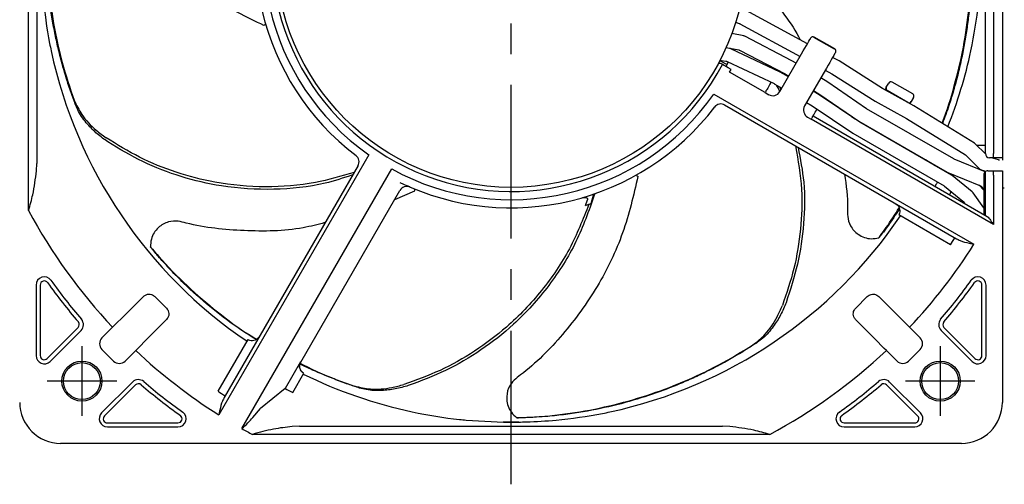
# Model space of a CAD drawing. Header units: millimetres. Extents: x 0 to 594, y 0 to 420.
# Tile 1 of 5: x 63 to 183, y 162 to 219. Entities that reach past the tile are written whole.
import ezdxf

# ---------------------------------------------------------------- set-up
doc = ezdxf.new("R2010")
doc.units = ezdxf.units.MM
doc.linetypes.add('LC', pattern=[14.9999964, 9.3749991, -1.8749991, 1.8749991, -1.8749991])

msp = doc.modelspace()

# ---------------------------------------------------------------- linework, layer by layer
at = {"linetype": 'LC', "ltscale": 2}
msp.add_line((123.1974362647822, 161.8934393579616), (123.1974362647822, 291.8934366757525), dxfattribs=at)
at = {"linetype": 'Continuous'}
for p, q in [((183.1974316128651, 281.8934395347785), (183.1974316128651, 202.2658455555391)), ((64.28548728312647, 195.3047941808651), (64.28548728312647, 258.4820910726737)), ((182.1093786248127, 258.4820910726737), (182.1093786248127, 202.2658455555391)), ((65.28125737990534, 252.7239247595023), (65.28125737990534, 201.0629586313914)), ((181.1136085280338, 202.2579200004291), (181.1136085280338, 252.7239247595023)), ((159.3852419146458, 215.67255998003), (151.9176888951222, 219.7227226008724)), ((151.1560234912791, 218.0881220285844), (150.6100672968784, 218.2268481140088)), ((150.6385285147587, 218.3173829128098), (151.1277485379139, 218.1034562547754)), ((151.1277485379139, 218.1034562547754), (158.4849212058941, 214.113161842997)), ((151.6269597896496, 216.627548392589), (150.1624140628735, 216.9208693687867)), ((157.475307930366, 213.6080692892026), (151.7609063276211, 216.5803713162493)), ((160.2050292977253, 216.4924758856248), (160.1809266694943, 216.450733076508)), ((162.6924056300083, 215.0007336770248), (160.1809266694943, 216.450733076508)), ((162.7165008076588, 215.042475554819), (160.2050292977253, 216.4924758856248)), ((162.7165604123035, 215.0425817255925), (160.2050889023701, 216.4925811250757)), ((149.472348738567, 215.2233318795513), (151.0263088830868, 214.9121015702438)), ((159.7712117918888, 216.3410838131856), (159.7935039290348, 216.3796964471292)), ((149.8837176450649, 215.1047707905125), (149.4440141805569, 215.1597495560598)), ((156.0492966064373, 212.2238072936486), (150.0357616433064, 215.0606223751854)), ((151.1539224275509, 214.8671540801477), (156.6010717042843, 212.0338640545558)), ((156.0118425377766, 209.8296675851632), (158.6718860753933, 214.4369882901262)), ((162.6924056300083, 215.0007336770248), (162.7165008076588, 215.042475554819)), ((162.8245938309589, 214.6296966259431), (162.8023016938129, 214.5910839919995)), ((148.6902538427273, 213.601384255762), (148.7376171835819, 213.6110597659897)), ((148.7148705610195, 213.6064124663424), (149.5793837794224, 213.1272050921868)), ((148.8802510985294, 213.5147386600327), (148.9895734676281, 213.6041139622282)), ((148.8877240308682, 213.6168488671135), (149.4340453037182, 213.548537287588)), ((149.0155238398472, 213.146129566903), (148.9871371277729, 213.1625199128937)), ((149.7158933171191, 212.7417735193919), (149.0155238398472, 213.146129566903)), ((149.4487900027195, 212.8959847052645), (149.5395902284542, 213.0676200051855)), ((149.5395902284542, 213.0676200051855), (149.5793837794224, 213.1272050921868)), ((149.5727080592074, 213.1309043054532), (149.7268531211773, 213.4372526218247)), ((149.5820436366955, 213.5055651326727), (155.3055647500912, 210.8055595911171)), ((158.0107886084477, 213.2919374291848), (157.475307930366, 213.6080692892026)), ((163.2462892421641, 213.5784513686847), (162.4629500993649, 214.0033086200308)), ((168.5624945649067, 210.2239188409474), (163.2462892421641, 213.5784513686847)), ((150.069669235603, 212.5375195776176), (149.7158933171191, 212.7417735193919)), ((149.882682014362, 212.2136428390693), (150.069669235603, 212.5375195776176)), ((154.2128029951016, 209.7136434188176), (149.882682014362, 212.2136428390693)), ((157.0574868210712, 211.64077794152), (156.0492966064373, 212.2238072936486)), ((156.6010717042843, 212.0338640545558), (157.1107361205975, 211.7329984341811)), ((161.7029685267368, 212.6869884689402), (159.0429324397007, 208.0796677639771)), ((161.5626293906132, 212.4439104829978), (162.3639318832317, 212.008116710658)), ((162.3639318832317, 212.008116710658), (167.641915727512, 208.6764071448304)), ((155.3055647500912, 210.8055595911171), (155.3424227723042, 210.7862160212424)), ((155.3424227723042, 210.7862160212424), (156.2574881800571, 210.2551330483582)), ((161.8921387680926, 210.9927386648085), (161.0227528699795, 211.50881418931)), ((166.6007492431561, 207.7490371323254), (161.8921387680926, 210.9927386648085)), ((169.0196025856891, 210.3597652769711), (169.3197864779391, 210.8796965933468)), ((172.242842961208, 209.5425818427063), (169.7313714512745, 210.992582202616)), ((147.9697528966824, 209.5327154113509), (179.7184351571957, 191.202605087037)), ((154.2128029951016, 209.7136434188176), (154.6762067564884, 209.4460986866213)), ((156.0175943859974, 210.3943620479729), (156.139746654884, 210.0512050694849)), ((160.8237478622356, 209.4536125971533), (160.0846130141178, 209.8839059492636)), ((160.1227003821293, 209.949875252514), (160.9212014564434, 209.475837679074)), ((165.7666120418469, 206.1221710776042), (160.8237478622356, 209.4536125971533)), ((160.9212014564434, 209.475837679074), (165.6733531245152, 206.2041498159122)), ((171.6415215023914, 208.5034102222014), (168.5624945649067, 210.2239188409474)), ((168.9978617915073, 210.3221025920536), (169.0196025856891, 210.3597652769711)), ((169.1311899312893, 209.9530342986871), (169.1104326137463, 209.9170908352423)), ((171.6426614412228, 208.5030339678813), (169.1311899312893, 209.9530342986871)), ((149.2626372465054, 208.2089185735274), (177.5820333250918, 191.8587106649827)), ((159.2846069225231, 208.4982618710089), (159.9738079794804, 208.0969642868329)), ((159.9738079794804, 208.0969642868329), (164.9184975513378, 204.7643083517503)), ((167.641915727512, 208.6764071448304), (171.4740548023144, 206.534748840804)), ((171.6425496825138, 208.5028365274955), (171.6426614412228, 208.5030339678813)), ((172.3662543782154, 208.098625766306), (171.6509092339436, 208.4981668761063)), ((172.0506924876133, 208.6097654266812), (172.0289442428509, 208.5721027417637)), ((172.3508763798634, 209.129696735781), (172.0506924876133, 208.6097654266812)), ((179.7776598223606, 203.5547997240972), (172.3662543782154, 208.098625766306)), ((148.0699334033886, 207.9746313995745), (148.0390656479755, 207.9423871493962)), ((160.081166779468, 206.8779358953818), (181.3455674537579, 194.6009192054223)), ((164.7491607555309, 206.8067695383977), (165.2035865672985, 206.5257541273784)), ((177.2649962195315, 201.6085683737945), (166.6007492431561, 207.7490371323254)), ((159.3785736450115, 206.7311871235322), (159.8419699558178, 206.4636423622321)), ((182.1093786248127, 193.6075481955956), (159.8419699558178, 206.4636423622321)), ((165.6733531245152, 206.2041498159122), (176.4656904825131, 199.9917588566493)), ((176.9731495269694, 199.6520701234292), (165.7666120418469, 206.1221710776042)), ((166.6441339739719, 205.6453357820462), (166.6312295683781, 205.6229821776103)), ((171.4740548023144, 206.534748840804), (178.6750707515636, 202.1194341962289)), ((164.9184975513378, 204.7643083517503), (176.0666820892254, 198.3279026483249)), ((169.1427010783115, 204.1729818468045), (169.1574830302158, 204.1985801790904)), ((181.1139405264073, 202.2396303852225), (179.8780138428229, 203.4759920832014)), ((180.0790460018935, 203.2744958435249), (180.7023949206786, 203.2744958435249)), ((180.7023949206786, 203.2744958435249), (181.1136085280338, 203.2744958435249)), ((105.8367047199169, 202.1211236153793), (87.50659262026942, 170.3724413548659)), ((104.278624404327, 202.0209449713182), (104.2463782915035, 202.0518127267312)), ((178.7390712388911, 202.0689565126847), (180.3767759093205, 200.4306744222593)), ((182.1093786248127, 201.7659209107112), (182.1093786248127, 202.2658455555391)), ((183.1974316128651, 202.2658455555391), (183.1974316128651, 201.7659209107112)), ((65.2455243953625, 200.1686002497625), (65.28125737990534, 201.0629586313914)), ((104.5129153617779, 200.8282411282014), (88.16270564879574, 172.50884691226)), ((173.7901348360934, 201.5318869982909), (174.9681386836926, 200.8096649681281)), ((177.2649962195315, 201.6085683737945), (177.3121732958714, 201.5855907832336)), ((181.0950416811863, 200.0562957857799), (177.3121732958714, 201.5855907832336)), ((182.7300566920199, 201.4848812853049), (181.873940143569, 201.7657050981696)), ((183.1974316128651, 201.7659209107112), (182.1093786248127, 201.7659209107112)), ((183.1974316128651, 201.7221319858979), (183.1974316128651, 201.7659209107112)), ((183.1974316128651, 201.7221319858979), (183.1974316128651, 201.4646808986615)), ((90.32085572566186, 168.6904392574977), (108.6209121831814, 200.3870754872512)), ((176.4656904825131, 199.9917588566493), (176.5319782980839, 199.9594736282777)), ((176.5319782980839, 199.9594736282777), (180.5369857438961, 198.340373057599)), ((179.5146617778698, 197.5831556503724), (177.0416650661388, 199.604749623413)), ((180.6146729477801, 200.2844064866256), (181.1622608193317, 200.104787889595)), ((180.9205118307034, 199.677588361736), (180.9205118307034, 194.8463264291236)), ((181.1136085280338, 194.7348396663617), (181.1136085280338, 200.0715075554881)), ((181.421831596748, 200.1768610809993), (183.1974316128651, 200.1768610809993)), ((182.1093786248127, 199.6331475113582), (182.1093786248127, 200.1768610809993)), ((182.1093786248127, 199.6331475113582), (182.1093786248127, 193.6075481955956)), ((183.1974316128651, 200.1768610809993), (183.1974316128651, 200.133072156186)), ((183.1974316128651, 200.133072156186), (183.1974316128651, 199.6331475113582)), ((183.1974316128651, 199.6331475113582), (183.1974316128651, 171.8934438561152)), ((180.9205118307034, 197.8169958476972), (180.3031194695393, 198.4349190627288)), ((97.52085839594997, 176.8150440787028), (109.6108261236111, 197.7554745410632)), ((111.4248040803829, 197.6941544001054), (108.9601669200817, 196.6284978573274)), ((133.2779083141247, 197.3139456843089), (132.9274926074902, 196.1462720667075)), ((176.1242005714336, 198.2881705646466), (178.3712584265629, 196.4512764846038)), ((176.925209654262, 197.6333726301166), (176.7434452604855, 197.2579144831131)), ((180.9205118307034, 195.6623382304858), (179.6146485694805, 197.4768265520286)), ((180.5369857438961, 198.340373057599), (180.6043166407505, 198.293218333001)), ((180.6043166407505, 198.293218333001), (180.9205118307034, 197.9421004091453)), ((132.2706345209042, 195.946073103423), (132.5287077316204, 196.6189313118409)), ((132.2706345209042, 195.946073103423), (132.7106658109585, 196.0784959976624)), ((178.4146506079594, 196.4051331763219), (178.5526130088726, 196.2134334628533)), ((176.8415275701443, 191.1315377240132), (170.5344397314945, 194.7729344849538)), ((65.19743834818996, 186.2187738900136), (65.19743834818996, 177.6009089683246)), ((65.69743191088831, 186.2187738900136), (65.69743191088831, 177.6009089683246)), ((180.6974339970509, 177.6009089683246), (180.6974339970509, 186.2187738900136)), ((181.1974350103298, 177.6009089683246), (181.1974350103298, 186.2187738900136)), ((78.30466364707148, 184.8291027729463), (76.83581148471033, 183.3602394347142)), ((79.7014090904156, 184.8116274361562), (81.11561869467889, 183.3974141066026)), ((165.2792472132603, 183.3974141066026), (166.6934642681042, 184.8116274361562)), ((168.0902022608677, 184.8291027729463), (169.5590618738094, 183.3602394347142)), ((81.13309775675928, 182.000676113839), (79.66423069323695, 180.531812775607)), ((165.2617756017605, 182.000676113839), (166.7306352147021, 180.531812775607)), ((66.5509853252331, 177.2473528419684), (70.33266161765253, 181.0290272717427)), ((66.90454517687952, 176.8938004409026), (70.68622146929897, 180.6754748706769)), ((74.53674112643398, 181.0611765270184), (73.24063812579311, 179.7650698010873)), ((171.8581247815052, 181.0611765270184), (173.1542352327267, 179.7650698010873)), ((175.7086518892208, 180.6754748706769), (179.4903281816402, 176.8938004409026)), ((176.0622042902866, 181.0290272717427), (179.8438805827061, 177.2473528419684)), ((87.43552898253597, 173.2493489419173), (91.07692574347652, 179.5564349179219)), ((73.24034010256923, 178.3505621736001), (74.65454970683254, 176.9363507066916)), ((77.36517523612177, 178.2327498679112), (76.06905733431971, 176.9366450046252)), ((169.029698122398, 178.2327498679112), (170.3258085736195, 176.9366450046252)), ((171.7403162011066, 176.9363507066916), (173.15452580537, 178.3505621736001)), ((97.47473930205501, 176.8562122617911), (95.59486841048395, 173.6001744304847)), ((76.97947357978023, 174.3822246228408), (73.19779728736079, 170.6005520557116)), ((96.5422693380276, 173.1200627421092), (97.89072011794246, 175.455659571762)), ((173.197076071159, 170.6005520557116), (169.4153997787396, 174.3822246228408)), ((77.33301853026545, 174.028672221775), (73.55134223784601, 170.2469959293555)), ((95.59486841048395, 173.6001744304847), (92.60582958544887, 171.1377798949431)), ((172.8435236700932, 170.2469959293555), (169.0618473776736, 174.028672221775)), ((91.66301821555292, 170.0583882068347), (92.60582958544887, 171.1377798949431)), ((117.7001002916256, 169.7282455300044), (122.2887638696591, 169.4926097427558)), ((73.90490208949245, 169.3934425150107), (82.52276514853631, 169.3934425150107)), ((73.90490208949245, 168.8934452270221), (82.52276514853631, 168.8934452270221)), ((97.3669443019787, 168.9772679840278), (96.47259150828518, 168.9415349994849)), ((97.3669443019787, 168.9772679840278), (149.0279141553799, 168.9772679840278)), ((124.1535547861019, 169.4818585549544), (122.2413036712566, 169.4818585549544)), ((122.2887638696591, 169.4926097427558), (124.1060945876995, 169.4926097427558)), ((149.922274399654, 168.9415349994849), (149.0279141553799, 168.9772679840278)), ((163.8721007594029, 169.3934425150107), (172.4899712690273, 169.3934425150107)), ((163.8721007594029, 168.8934452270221), (172.4899712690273, 168.8934452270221)), ((154.7860804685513, 167.9815016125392), (91.6087928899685, 167.9815016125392)), ((178.1974363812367, 166.8934448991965), (68.19742952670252, 166.8934448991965))]:
    msp.add_line(p, q, dxfattribs=at)
at = {"linetype": 'LC'}
for p, q in [((70.79743705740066, 178.7434413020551), (70.79743705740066, 170.2434413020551)), ((175.5974338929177, 178.7434418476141), (175.5974338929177, 170.2434418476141)), ((75.04743705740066, 174.4934413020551), (66.54743705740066, 174.4934413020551)), ((179.8474338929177, 174.4934418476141), (171.3474338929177, 174.4934418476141))]:
    msp.add_line(p, q, dxfattribs=at)
at = {"linetype": 'Continuous', "flags": 128}
for points in [[(158.6718860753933, 214.4369882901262), (158.8817763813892, 214.8005291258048), (159.0839478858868, 215.1507101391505), (159.2709872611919, 215.4746651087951), (159.4360101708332, 215.7604908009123), (159.5729518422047, 215.9976828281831), (159.6767831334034, 216.1775268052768), (159.7436893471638, 216.2934131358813), (159.7712117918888, 216.3410838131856)], [(162.8023016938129, 214.5910839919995), (162.7747792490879, 214.5434133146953), (162.7078730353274, 214.4275269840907), (162.6040417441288, 214.247683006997), (162.4671000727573, 214.0104909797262), (162.3020771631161, 213.724665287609), (162.1150377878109, 213.4007103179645), (161.9128588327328, 213.0505283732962), (161.7029685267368, 212.6869884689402)], [(154.9421924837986, 210.9769769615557), (154.9165624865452, 210.9325789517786), (154.8111740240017, 210.7500434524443), (154.7119620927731, 210.5782032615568), (154.618986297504, 210.4171720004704), (154.5323136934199, 210.2670483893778), (154.4519964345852, 210.1279311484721)], [(154.4519964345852, 210.1279311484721), (154.437415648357, 210.1026755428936), (154.4171351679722, 210.0675497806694), (154.3916690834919, 210.0234441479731), (154.3616655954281, 209.9714782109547), (154.3278921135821, 209.9129706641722), (154.2911905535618, 209.8494060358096), (154.252499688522, 209.782397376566), (154.2128029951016, 209.7136434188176)], [(168.8484925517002, 210.0633923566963), (168.8807014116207, 210.1191841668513), (168.9420569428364, 210.2254536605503), (168.9815971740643, 210.2939319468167), (168.9978617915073, 210.3221025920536)], [(172.0289442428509, 208.5721027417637), (172.0126870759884, 208.5439320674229), (171.9731468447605, 208.4754537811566), (171.9117913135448, 208.3691824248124), (171.9044897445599, 208.3565350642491)], [(159.8419699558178, 206.4636423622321), (159.8816666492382, 206.5323963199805), (159.9203575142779, 206.5994068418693), (159.9570516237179, 206.6629714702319), (159.9908325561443, 206.7214790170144), (160.0208360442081, 206.7734449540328), (160.0463021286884, 206.8175486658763), (160.0665826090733, 206.8526762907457), (160.0811633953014, 206.8779300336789)], [(160.0811633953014, 206.8779300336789), (160.1614806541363, 207.0170472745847), (160.2481532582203, 207.1671710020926), (160.3411290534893, 207.3282041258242), (160.4403409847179, 207.5000424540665), (160.5457294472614, 207.682579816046), (160.5576727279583, 207.7032738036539)], [(74.53674112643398, 181.0611765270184), (74.79360734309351, 181.318042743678), (75.94731484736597, 182.4717539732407), (76.83581148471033, 183.3602394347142)], [(171.8581247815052, 181.0611765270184), (171.6012585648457, 181.318042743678), (170.4475510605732, 182.4717539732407), (169.5590618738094, 183.3602394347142)], [(77.36517523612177, 178.2327498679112), (77.62204145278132, 178.4896160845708), (78.77574895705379, 179.6433273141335), (79.66423069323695, 180.531812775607)], [(169.029698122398, 178.2327498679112), (168.7728319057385, 178.4896160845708), (167.619124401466, 179.6433273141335), (166.7306352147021, 180.531812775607)]]:
    msp.add_lwpolyline(points, dxfattribs=at)
at = {"linetype": 'Continuous'}
for centre, radius in [((123.1974362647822, 226.8934380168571), 28.74999548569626), ((70.79743760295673, 174.493439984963), 2.450003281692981), ((70.7974370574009, 174.4934413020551), 2.250004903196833), ((175.5974338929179, 174.4934418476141), 2.449999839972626), ((175.5974310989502, 174.4934440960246), 2.249999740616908)]:
    msp.add_circle(centre, radius, dxfattribs=at)
for centre, radius, start, end in [((123.1974298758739, 226.8934426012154), 29.25000156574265, 90.97946593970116, 331.9661200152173), ((123.1974139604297, 226.893438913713), 31.24998485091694, 154.2228637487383, 232.7422566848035), ((123.1974107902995, 226.8934306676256), 30.24998036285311, 151.1924466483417, 234.976804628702), ((160.0556884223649, 216.2302063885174), 0.3018078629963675, 60.34205094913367, 150.3094548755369), ((123.1974229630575, 226.8934325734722), 57.4451259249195, 192.136653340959, 235.8583401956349), ((162.5642547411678, 214.7820649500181), 0.3016497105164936, 329.6608966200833, 59.68779953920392), ((123.1973000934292, 226.8935049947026), 57.44528809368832, 338.1855200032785, 347.8633075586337), ((148.4871394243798, 212.2964968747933), 0.9999968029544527, 60.00004618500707, 87.6302846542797), ((169.5819155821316, 210.7304086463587), 0.3016596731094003, 60.31391358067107, 150.337592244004), ((123.197436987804, 226.8934377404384), 30.2499969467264, 241.1924830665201, 324.9767890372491), ((155.1458227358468, 210.3296568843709), 0.999989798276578, 239.9996991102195, 330.000370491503), ((169.2787633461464, 210.2121938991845), 0.2982308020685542, 150.341938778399, 240.34148841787), ((172.0904185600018, 209.2820339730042), 0.3017364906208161, 329.6773791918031, 59.67131647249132), ((148.811566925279, 207.3748128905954), 0.9585920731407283, 57.96523331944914, 143.6944287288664), ((159.9089672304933, 207.5796703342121), 1.00000684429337, 150.0003964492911, 239.9995570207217), ((171.7933346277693, 208.760325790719), 0.2981635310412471, 239.6462470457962, 329.6713680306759), ((123.1974308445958, 226.8934539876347), 31.25001170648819, 244.2228936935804, 322.7422180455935), ((103.6788076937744, 201.2793106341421), 0.9585905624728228, 327.9649716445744, 53.69463392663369), ((181.6134627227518, 202.2578456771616), 0.4998542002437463, 179.9914806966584, 269.7742860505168), ((181.9996811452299, 193.0145549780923), 8.75205342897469, 89.28184085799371, 92.54212437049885), ((181.4206748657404, 199.676698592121), 0.5001638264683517, 89.86749168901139, 179.8980732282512), ((110.4780935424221, 197.2576403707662), 0.9999947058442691, 66.77137341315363, 150.1826288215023), ((123.1976228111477, 226.8935971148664), 66.84678139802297, 208.2002968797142, 223.2854815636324), ((123.1974516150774, 226.893419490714), 57.44511282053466, 282.1366416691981, 325.8576142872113), ((123.1976649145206, 226.8932642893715), 66.84624614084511, 316.7144782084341, 327.7291889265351), ((123.1494732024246, 226.92513851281), 64.52920702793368, 326.3107467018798, 327.2090604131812), ((66.19743324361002, 186.2187771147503), 0.9999948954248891, 35.51118729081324, 180.0001847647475), ((66.1974347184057, 186.2187692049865), 0.5000028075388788, 35.51163552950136, 179.9994631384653), ((123.1977137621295, 226.8936948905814), 69.52485985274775, 215.5113365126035, 220.5361709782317), ((123.1947512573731, 226.8914114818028), 69.02112654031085, 215.511220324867, 220.5363265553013), ((123.1977548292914, 226.8931747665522), 69.02407166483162, 319.4638381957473, 324.4887260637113), ((123.1971595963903, 226.8936948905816), 69.52485985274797, 319.4638290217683, 324.4886634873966), ((180.1974347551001, 186.2187708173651), 1.000000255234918, 0.0001760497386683, 144.488588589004), ((180.1974365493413, 186.2187755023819), 0.4999974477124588, 359.9998152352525, 144.4888127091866), ((69.97907883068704, 181.3825844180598), 0.5000234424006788, 315.0020775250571, 40.53323997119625), ((69.97907685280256, 181.3825800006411), 1.000025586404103, 315.001599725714, 40.53497415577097), ((176.4157685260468, 181.3825789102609), 1.000005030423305, 139.4639364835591, 224.999489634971), ((176.4157765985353, 181.3825798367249), 0.5000127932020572, 139.465025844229, 224.9984002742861), ((73.94775409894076, 179.0576669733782), 1.000215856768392, 134.9883808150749, 224.9874758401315), ((172.4471312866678, 179.0576707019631), 1.000204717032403, 315.011584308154, 45.01195545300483), ((123.1974650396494, 226.8934330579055), 66.84654723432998, 226.7144833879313, 237.7291357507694), ((123.1975038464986, 226.8933492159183), 66.84642070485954, 298.200242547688, 313.2855062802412), ((66.1974379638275, 177.600906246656), 0.9999996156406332, 179.999844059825, 315.0000570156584), ((66.19743455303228, 177.6009125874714), 0.5000026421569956, 180.0004147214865, 314.9992729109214), ((75.36165637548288, 177.6437330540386), 1.000194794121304, 225.0111667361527, 315.0126748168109), ((171.0332095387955, 177.6437635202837), 1.000216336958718, 224.9885592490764, 314.9875991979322), ((180.1974336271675, 177.60091051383), 1.000001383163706, 225.0001874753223, 359.9999114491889), ((180.1974331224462, 177.6009083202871), 0.5000008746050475, 225.0002381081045, 7.42595019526e-05), ((77.68657932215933, 173.6751178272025), 0.9999992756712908, 49.46378288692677, 134.9999573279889), ((123.1956580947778, 226.891107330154), 69.02155304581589, 229.463705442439, 234.4887719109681), ((123.1976170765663, 226.8939539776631), 57.44567956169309, 243.7969094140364, 257.8632654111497), ((123.1976998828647, 226.8931254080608), 69.02407166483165, 305.5112739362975, 310.536161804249), ((168.708293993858, 173.675116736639), 1.000000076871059, 45.00008513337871, 130.5361746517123), ((77.68657448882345, 173.6751043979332), 0.5000120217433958, 49.46433855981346, 134.9990385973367), ((123.1971048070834, 226.8930200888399), 69.52394759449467, 229.4638245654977, 234.4887231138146), ((123.2010512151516, 226.8989243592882), 64.47828722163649, 236.31056934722, 237.2095906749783), ((123.1830516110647, 226.8649315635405), 59.98534991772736, 242.6183546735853, 243.6328551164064), ((123.1977685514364, 226.8930200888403), 69.52394759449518, 305.5112768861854, 310.5361754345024), ((168.7082953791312, 173.6751144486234), 0.5000021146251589, 45.00046790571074, 130.5361059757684), ((68.19743908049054, 171.8934496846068), 5.00000478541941, 180.0000667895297, 269.9998905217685), ((178.1974395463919, 171.8934369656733), 4.999992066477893, 269.9999637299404, 7.89587744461e-05), ((73.90488977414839, 169.89343932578), 0.9999940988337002, 134.9991798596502, 270.0007056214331), ((73.90491015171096, 169.8934485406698), 0.5000060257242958, 135.001663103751, 269.9990761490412), ((82.52276363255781, 169.8934449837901), 0.9999997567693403, 270.0000868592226, 54.48867777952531), ((82.52276134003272, 169.8934457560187), 0.5000032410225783, 270.0004364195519, 54.48747444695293), ((163.8721022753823, 169.8934449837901), 0.9999997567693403, 125.5113222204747, 269.9999131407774), ((163.8721022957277, 169.8934426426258), 0.5000001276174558, 125.5114114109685, 269.9998239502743), ((172.4899732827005, 169.8934435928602), 0.9999983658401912, 269.999884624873, 45.0002298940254), ((172.4899660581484, 169.8934442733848), 0.5000017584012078, 270.0005971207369, 44.99951739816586), ((123.1723369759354, 226.8478195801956), 66.79446613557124, 240.5391071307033, 241.8002257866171)]:
    msp.add_arc(centre, radius, start, end, dxfattribs=at)
for points, knots in [([(93.028396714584, 217.8921941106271), (90.88395768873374, 218.9345089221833), (86.56305885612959, 221.034702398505), (80.89509409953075, 225.5837074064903), (76.14869029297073, 231.0164691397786), (73.3796920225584, 235.3698714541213), (72.1675142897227, 238.2352638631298), (71.34614879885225, 239.1622711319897), (70.2350706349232, 239.5962430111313), (69.19682065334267, 239.6359228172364), (68.3298192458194, 239.3962245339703), (67.84141731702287, 239.0409825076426), (67.58031283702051, 238.85106662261)], [0, 0, 0, 0, 0.2040593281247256, 0.4111656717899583, 0.6179694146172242, 0.8213870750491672, 0.850196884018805, 0.8841399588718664, 0.924535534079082, 0.9485368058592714, 0.9724872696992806, 1, 1, 1, 1]), ([(70.0374845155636, 208.1493772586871), (69.87111385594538, 208.5982062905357), (69.48649508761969, 209.6358175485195), (68.94210627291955, 211.2849348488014), (68.40688022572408, 213.0968957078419), (67.9321179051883, 214.9331090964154), (67.517358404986, 216.7951690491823), (67.16431113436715, 218.6858791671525), (66.77568794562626, 221.262456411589), (66.45300875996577, 224.5865327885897), (66.36199901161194, 228.7137468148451), (66.56138977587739, 232.2586733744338), (66.87012529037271, 234.8714478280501), (67.09588223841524, 236.352124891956), (67.26103869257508, 237.2936498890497), (67.37849815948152, 237.9088964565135), (67.46791486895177, 238.3489313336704), (67.52545160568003, 238.6201286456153), (67.56377806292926, 238.7868483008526), (67.57525552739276, 238.8314248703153), (67.58031283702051, 238.85106662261)], [0, 0, 0, 0, 0.0459896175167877, 0.1063196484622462, 0.1668170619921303, 0.227495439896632, 0.2885119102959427, 0.3500782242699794, 0.4122595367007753, 0.5388354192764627, 0.6706604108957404, 0.8085402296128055, 0.8795744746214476, 0.9233844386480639, 0.9524341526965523, 0.9714149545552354, 0.9835645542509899, 0.9955774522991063, 0.9980512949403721, 1, 1, 1, 1]), ([(67.58031283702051, 238.85106662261), (67.58003688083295, 238.8434619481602), (67.5792039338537, 238.8205079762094), (67.55761503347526, 238.7103017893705), (67.46918261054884, 238.2130079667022), (67.07532504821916, 236.1024359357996), (66.61004339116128, 232.4366688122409), (66.41630276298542, 227.5610341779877), (66.64732641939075, 222.7867129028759), (67.28750052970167, 218.0659016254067), (68.30391297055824, 213.3749926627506), (69.33131721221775, 210.3052665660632), (69.84424625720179, 208.7727133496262)], [0, 0, 0, 0, 0.0007469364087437, 0.0022545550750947, 0.0110050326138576, 0.0504339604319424, 0.2131084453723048, 0.3736086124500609, 0.5292843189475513, 0.682127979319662, 0.8413031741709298, 1, 1, 1, 1]), ([(66.03223120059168, 221.39610437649), (66.25561078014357, 219.4918516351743), (66.51446597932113, 217.2851784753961), (66.97201542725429, 215.1132632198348), (67.03472172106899, 214.8156063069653)], [0, 0, 0, 0, 0.8629518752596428, 1, 1, 1, 1]), ([(154.2842913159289, 221.9134326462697), (155.8724014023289, 220.1047369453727), (157.4628020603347, 218.293432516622), (158.505785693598, 216.1518166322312), (158.5072878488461, 216.1487321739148)], [0, 0, 0, 0, 0.998559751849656, 0.9999999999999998, 0.9999999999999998, 0.9999999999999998, 0.9999999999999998]), ([(179.3601516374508, 214.8156063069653), (179.720280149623, 216.7418585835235), (180.1285864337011, 218.9258037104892), (180.3379330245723, 221.1353864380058), (180.3626347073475, 221.39610437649)], [0, 0, 0, 0, 0.8820058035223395, 1, 1, 1, 1]), ([(175.821625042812, 205.9804461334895), (175.8396242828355, 206.0228428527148), (176.4655245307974, 207.4971338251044), (177.3720112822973, 210.5999294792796), (178.5274924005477, 215.2528058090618), (178.9288858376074, 218.4662636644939), (179.1292804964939, 220.070574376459)], [0, 0, 0, 0, 0.0095225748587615, 0.3311352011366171, 0.6660709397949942, 1, 1, 1, 1]), ([(179.2256388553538, 220.7160228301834), (179.1807959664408, 220.2394556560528), (179.0771273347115, 219.137718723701), (178.8520629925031, 217.4157195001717), (178.5481564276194, 215.5509524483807), (178.1789875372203, 213.6906709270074), (177.745608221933, 211.8327380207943), (177.2400909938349, 209.9772906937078), (176.6459976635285, 208.0033543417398), (176.1382061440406, 206.6772508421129), (175.8619252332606, 205.9557400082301)], [0, 0, 0, 0, 0.0945383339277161, 0.218555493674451, 0.3429164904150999, 0.4676496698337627, 0.5930779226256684, 0.7196362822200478, 0.8474587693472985, 0.9999999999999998, 0.9999999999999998, 0.9999999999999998, 0.9999999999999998]), ([(93.19816564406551, 218.0079565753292), (93.19470138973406, 218.0135392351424), (93.18162594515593, 218.0346103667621), (93.1499852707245, 217.9948446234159), (93.11760387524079, 217.9756011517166), (93.08810802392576, 217.9452842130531), (93.06072178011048, 217.9254110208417), (93.03975549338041, 217.9148176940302), (93.03412712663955, 217.9113206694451), (93.02971111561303, 217.9091504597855), (93.03089505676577, 217.9082184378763), (93.03116833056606, 217.9080033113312)], [0, 0, 0, 0, 0.0817561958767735, 0.3085797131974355, 0.4592580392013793, 0.6720326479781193, 0.8805904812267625, 0.9561901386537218, 0.9811751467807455, 0.9956549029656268, 1, 1, 1, 1]), ([(151.7609063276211, 216.5803713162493), (151.7403971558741, 216.5881288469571), (151.6997862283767, 216.6142391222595), (151.6516401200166, 216.619594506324), (151.6269597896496, 216.627548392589)], [0, 0, 0, 0, 0.4571378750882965, 1, 1, 1, 1]), ([(150.0361340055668, 215.0604467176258), (150.0124022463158, 215.0722898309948), (149.9634676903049, 215.0957490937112), (149.9128924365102, 215.0995024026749), (149.8837176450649, 215.1047707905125)], [0, 0, 0, 0, 0.5032689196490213, 1, 1, 1, 1]), ([(151.0263088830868, 214.9121015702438), (151.035144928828, 214.9103272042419), (151.074708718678, 214.9033040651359), (151.1152417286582, 214.8810251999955), (151.1539224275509, 214.8671540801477)], [0, 0, 0, 0, 0.1556986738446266, 1, 1, 1, 1]), ([(148.7376171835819, 213.6110597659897), (148.7888216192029, 213.6178837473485), (148.8335578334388, 213.6245379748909), (148.8877240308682, 213.6168488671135), (148.8877240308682, 213.6168488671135)], [0, 0, 0, 0, 0.9990312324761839, 1, 1, 1, 1]), ([(149.4340453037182, 213.548537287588), (149.4557578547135, 213.5452580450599), (149.5041974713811, 213.5423366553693), (149.5497747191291, 213.5169885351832), (149.5820436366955, 213.5055651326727)], [0, 0, 0, 0, 0.3447468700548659, 1, 1, 1, 1]), ([(155.5505249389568, 210.6654383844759), (155.7123887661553, 210.4080446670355), (155.8859679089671, 210.1320214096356), (155.9825197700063, 209.8238217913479), (155.9890363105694, 209.8030205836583)], [0, 0, 0, 0, 0.9325073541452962, 1, 1, 1, 1]), ([(69.84424625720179, 208.7727133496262), (70.1320355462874, 208.1777538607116), (70.79854012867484, 206.7998595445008), (72.23424032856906, 205.3096079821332), (73.33826963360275, 204.497471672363), (73.7451616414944, 204.1981573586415)], [0, 0, 0, 0, 0.3242528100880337, 0.7509521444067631, 1, 1, 1, 1]), ([(73.97106324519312, 203.6877683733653), (73.527440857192, 204.0050413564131), (72.63047088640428, 204.6465426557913), (71.4081421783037, 205.8849289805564), (70.51124750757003, 207.0643810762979), (70.14706143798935, 207.8984278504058), (70.0374845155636, 208.1493772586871)], [0, 0, 0, 0, 0.270916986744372, 0.5477730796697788, 0.8639331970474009, 1, 1, 1, 1]), ([(104.0203574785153, 199.9751179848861), (102.4590705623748, 199.5089554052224), (98.94136131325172, 198.4586523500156), (93.17858327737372, 198.053543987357), (87.44459348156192, 198.5441711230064), (82.29839171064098, 199.8877153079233), (77.80803934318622, 201.6855942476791), (75.09073139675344, 203.3660306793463), (73.7451616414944, 204.1981573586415)], [0, 0, 0, 0, 0.1541701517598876, 0.3473581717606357, 0.5434174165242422, 0.6975148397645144, 0.8502139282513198, 1, 1, 1, 1]), ([(103.8433912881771, 199.6686029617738), (102.7296688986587, 199.2968113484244), (99.62122885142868, 198.2591273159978), (94.1840069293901, 197.7475610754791), (88.25210292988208, 198.0798239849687), (82.89592444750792, 199.354690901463), (78.2125439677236, 201.1360214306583), (75.37592261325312, 202.8425810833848), (73.97106324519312, 203.6877683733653)], [0, 0, 0, 0, 0.1127504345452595, 0.3146905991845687, 0.5202581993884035, 0.6820714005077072, 0.8425433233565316, 1, 1, 1, 1]), ([(157.9438153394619, 203.1968403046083), (158.2473146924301, 201.4348809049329), (158.8274608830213, 198.0668538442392), (158.6156458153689, 193.0273770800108), (157.8761151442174, 188.2517597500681), (156.8406246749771, 185.2283561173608), (156.3278663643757, 183.7312150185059)], [0, 0, 0, 0, 0.270212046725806, 0.5165167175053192, 0.760586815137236, 1, 1, 1, 1]), ([(179.8780138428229, 203.4759920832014), (179.8780138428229, 203.4759920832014), (179.8490969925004, 203.4962316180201), (179.8123656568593, 203.5294451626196), (179.7776598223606, 203.5547997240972)], [0, 0, 0, 0, 0.0288425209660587, 1, 1, 1, 1]), ([(158.2388434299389, 203.0265014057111), (158.5175016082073, 201.6123645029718), (159.1222073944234, 198.5435984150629), (158.9956300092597, 193.727687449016), (158.3235309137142, 188.7686321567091), (157.2880313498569, 185.6229536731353), (156.7751917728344, 184.0650308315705)], [0, 0, 0, 0, 0.2237640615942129, 0.4855820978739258, 0.7452303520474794, 1, 1, 1, 1]), ([(178.6750707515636, 202.1194341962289), (178.6867436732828, 202.1117390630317), (178.701967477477, 202.0967028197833), (178.7237457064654, 202.0850901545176), (178.7390712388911, 202.0689565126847)], [0, 0, 0, 0, 0.3094205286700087, 1, 1, 1, 1]), ([(182.8565852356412, 201.4646136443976), (182.8328905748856, 201.4635027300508), (182.7933862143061, 201.4627489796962), (182.7579422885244, 201.4743877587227), (182.7300566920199, 201.4848812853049)], [0, 0, 0, 0, 0.4484697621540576, 1, 1, 1, 1]), ([(64.28548728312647, 195.3047941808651), (64.28771225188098, 195.312802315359), (64.46719785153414, 195.9588090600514), (64.92320331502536, 197.552920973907), (65.12493348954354, 199.1899886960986), (65.2455243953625, 200.1686002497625)], [0, 0, 0, 0, 0.0050232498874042, 0.4052196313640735, 1, 1, 1, 1]), ([(138.5356042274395, 199.6235194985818), (138.5309359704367, 199.6189014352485), (138.5133118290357, 199.60146679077), (138.5591052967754, 199.5794649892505), (138.5850802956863, 199.5521879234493), (138.6211902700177, 199.530168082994), (138.6466650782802, 199.5078804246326), (138.6616577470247, 199.4898145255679), (138.666327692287, 199.4850946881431), (138.6694117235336, 199.481285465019), (138.6700692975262, 199.4826384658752), (138.6702213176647, 199.4829512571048)], [0, 0, 0, 0, 0.0817227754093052, 0.3085292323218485, 0.4592155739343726, 0.672021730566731, 0.8805767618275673, 0.9562141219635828, 0.9811863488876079, 0.995650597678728, 0.9999999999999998, 0.9999999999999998, 0.9999999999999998, 0.9999999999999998]), ([(163.9052334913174, 199.7550110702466), (164.1130847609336, 198.3743733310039), (164.37114334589, 196.660236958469), (164.2506760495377, 194.5335725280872), (164.5913170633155, 193.3422414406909), (165.4032256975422, 192.4690955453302), (166.3215821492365, 191.9828758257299), (167.2066919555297, 191.8226537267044), (167.8008633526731, 191.9308090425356), (168.118514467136, 191.9886301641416)], [0, 0, 0, 0, 0.4003890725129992, 0.4971046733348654, 0.6110531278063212, 0.7466632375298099, 0.8272365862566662, 0.9076386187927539, 1, 1, 1, 1]), ([(177.0416650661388, 199.604749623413), (177.0341007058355, 199.6108643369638), (177.0089030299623, 199.6257450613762), (176.9854942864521, 199.6446743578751), (176.9731495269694, 199.6520701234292)], [0, 0, 0, 0, 0.443491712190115, 1, 1, 1, 1]), ([(180.3767759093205, 200.4306744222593), (180.4175722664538, 200.4007094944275), (180.4829240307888, 200.3302328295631), (180.5756510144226, 200.3060975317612), (180.6157691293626, 200.2840469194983)], [0, 0, 0, 0, 0.5295178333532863, 1, 1, 1, 1]), ([(138.6862400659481, 199.4837745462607), (138.1472423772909, 197.1611619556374), (137.0611988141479, 192.4812560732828), (133.8874844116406, 185.9431521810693), (129.6471069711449, 180.1068542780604), (126.0190268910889, 176.4385442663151), (123.4951979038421, 174.6191625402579), (122.7741967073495, 173.6121078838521), (122.5983572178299, 172.4323139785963), (122.7906929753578, 171.4112588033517), (123.2173259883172, 170.619344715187), (123.672332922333, 170.2222326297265), (123.9155832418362, 170.0099333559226)], [0, 0, 0, 0, 0.2040594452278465, 0.4111658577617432, 0.6179691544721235, 0.8213868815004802, 0.8501966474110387, 0.8841399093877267, 0.9245356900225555, 0.9485369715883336, 0.9724874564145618, 1, 1, 1, 1]), ([(175.2521846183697, 198.7981516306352), (175.2289789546, 198.7543168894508), (175.1372091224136, 198.580966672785), (175.0421574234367, 198.4093873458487), (174.9711412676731, 198.2811949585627)], [0, 0, 0, 0, 0.2528681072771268, 1, 1, 1, 1]), ([(110.8393374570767, 198.1908659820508), (110.7936464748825, 198.2105637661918), (110.6926489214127, 198.254104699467), (110.5921471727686, 198.2987786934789), (110.537112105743, 198.3232423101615)], [0, 0, 0, 0, 0.452396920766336, 1, 1, 1, 1]), ([(110.87295447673, 198.1763690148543), (110.8651802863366, 198.17970948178), (110.8068377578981, 198.2047784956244), (110.7486221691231, 198.2301413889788), (110.6981638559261, 198.2521246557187)], [0, 0, 0, 0, 0.1332508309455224, 1, 1, 1, 1]), ([(111.4401522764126, 197.8990565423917), (111.4336254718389, 197.8998308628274), (111.4089962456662, 197.9027528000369), (111.4203472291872, 197.8532171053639), (111.4152377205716, 197.8159005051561), (111.4205077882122, 197.7739371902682), (111.4190015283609, 197.7401296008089), (111.414195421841, 197.71713764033), (111.4134250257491, 197.7105545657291), (111.4123632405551, 197.7057568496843), (111.4138277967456, 197.706094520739), (111.4141646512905, 197.7061721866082)], [0, 0, 0, 0, 0.0817831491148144, 0.3086128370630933, 0.4592718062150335, 0.6720758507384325, 0.8806210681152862, 0.95622908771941, 0.9812086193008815, 0.9956778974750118, 1, 1, 1, 1]), ([(133.3657506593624, 197.1779316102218), (133.3745206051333, 197.2041829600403), (133.3911582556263, 197.2539849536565), (133.42771052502, 197.3183944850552), (133.4674138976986, 197.3703682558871), (133.5024657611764, 197.388715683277), (133.5180703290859, 197.3968836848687)], [0, 0, 0, 0, 0.3014961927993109, 0.5719748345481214, 0.8094495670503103, 1, 1, 1, 1]), ([(176.0666820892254, 198.3279026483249), (176.0790051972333, 198.3174320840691), (176.0958125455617, 198.3095140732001), (176.109182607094, 198.2962989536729), (176.1242005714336, 198.2881705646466)], [0, 0, 0, 0, 0.4398361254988, 1, 1, 1, 1]), ([(179.6146485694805, 197.4768265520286), (179.6120382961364, 197.481828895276), (179.5828853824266, 197.5194401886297), (179.5444121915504, 197.5514259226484), (179.514762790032, 197.5830730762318)], [0, 0, 0, 0, 0.1567406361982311, 0.9999999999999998, 0.9999999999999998, 0.9999999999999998, 0.9999999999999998]), ([(183.428029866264, 198.0600596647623), (183.3860762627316, 198.0617709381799), (183.307057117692, 198.0649941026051), (183.229379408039, 198.0965171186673), (183.197431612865, 198.1171934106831)], [0, 0, 0, 0, 0.3729000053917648, 0.7023530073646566, 0.7023530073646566, 0.7023530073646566, 0.7023530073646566]), ([(132.7106658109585, 196.0784959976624), (131.9763029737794, 194.2385568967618), (130.484869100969, 190.5017835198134), (127.0346743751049, 185.4394831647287), (123.0690704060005, 181.2658653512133), (118.8115053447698, 178.0793457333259), (114.6058282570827, 175.6897817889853), (111.5978401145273, 174.6130174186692), (110.1083311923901, 174.0798204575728)], [0, 0, 0, 0, 0.1813674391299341, 0.3683431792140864, 0.5580985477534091, 0.7072409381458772, 0.8550302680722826, 1, 1, 1, 1]), ([(133.3657506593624, 197.1779316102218), (132.6841354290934, 195.2607274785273), (131.2975114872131, 191.3605195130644), (127.9122485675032, 186.0297619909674), (123.933207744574, 181.6087152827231), (119.6013620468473, 178.2139385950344), (115.2875716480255, 175.6634553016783), (112.1848679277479, 174.5096495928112), (110.6482300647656, 173.938218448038)], [0, 0, 0, 0, 0.1803617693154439, 0.3669136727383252, 0.5568161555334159, 0.7062986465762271, 0.854542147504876, 1, 1, 1, 1]), ([(131.9378766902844, 196.890657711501), (132.0385770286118, 196.911534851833), (132.1789088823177, 196.9406283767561), (132.3595114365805, 196.909124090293), (132.455078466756, 196.8654427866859), (132.5161129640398, 196.8032826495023), (132.5429717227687, 196.7417102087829), (132.5463465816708, 196.6772971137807), (132.5346507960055, 196.638508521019), (132.52882694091, 196.6191939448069)], [0, 0, 0, 0, 0.3794944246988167, 0.5288478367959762, 0.6794409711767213, 0.7640457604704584, 0.8492244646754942, 0.9249221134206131, 0.9999999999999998, 0.9999999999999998, 0.9999999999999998, 0.9999999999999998]), ([(132.7106658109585, 196.0784959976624), (132.7272528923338, 196.0836239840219), (132.7995988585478, 196.1059901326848), (132.8718256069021, 196.1287389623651), (132.9274926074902, 196.1462720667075)], [0, 0, 0, 0, 0.2292744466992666, 1, 1, 1, 1]), ([(170.2268797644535, 196.1052081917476), (170.3000417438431, 196.0520685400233), (170.4627080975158, 195.9339192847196), (170.6201451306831, 195.6559238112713), (170.6896440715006, 195.3280132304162), (170.6548679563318, 195.019086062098), (170.5699551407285, 194.8455268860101), (170.5344397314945, 194.7729344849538)], [0, 0, 0, 0, 0.1786511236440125, 0.3972080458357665, 0.616598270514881, 0.8396394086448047, 1, 1, 1, 1]), ([(178.3712584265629, 196.4512764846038), (178.3712584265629, 196.4512764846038), (178.3932095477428, 196.4358815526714), (178.4024490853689, 196.4205064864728), (178.4146506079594, 196.4051331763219)], [0, 0, 0, 0, 0.2060728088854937, 1, 1, 1, 1]), ([(168.118514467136, 191.9886301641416), (168.1220630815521, 191.9953602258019), (168.1327758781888, 192.0156773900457), (168.2000298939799, 192.105611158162), (168.495277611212, 192.5154112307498), (169.3641612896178, 193.6840026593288), (170.0862565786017, 194.8442276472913), (170.596205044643, 195.6635862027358)], [0, 0, 0, 0, 0.0051428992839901, 0.0155257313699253, 0.075786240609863, 0.3473141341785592, 0.9999999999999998, 0.9999999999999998, 0.9999999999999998, 0.9999999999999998]), ([(170.6304628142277, 195.5233793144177), (170.5277851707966, 195.360219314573), (170.1822373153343, 194.8111261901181), (169.6378507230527, 194.0307945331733), (169.0821088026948, 193.2531530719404), (168.709098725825, 192.7499558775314), (168.4376649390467, 192.3922583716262), (168.2681237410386, 192.1729097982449), (168.1612753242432, 192.0393139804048), (168.1315933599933, 192.0041323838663), (168.118514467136, 191.9886301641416)], [0, 0, 0, 0, 0.133298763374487, 0.4485991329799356, 0.6576692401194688, 0.794274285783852, 0.8817141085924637, 0.9681712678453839, 0.9859751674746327, 1, 1, 1, 1]), ([(100.4755053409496, 193.8352528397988), (99.59436444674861, 193.6087737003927), (96.37454252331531, 192.7811847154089), (90.62580456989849, 192.7381890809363), (85.50986830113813, 193.2275002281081), (82.51337163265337, 194.0683257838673), (81.2765434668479, 194.0039060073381), (80.24448092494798, 193.4058780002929), (79.56613857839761, 192.6188553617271), (79.21295410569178, 191.7915711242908), (79.1861898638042, 191.1882306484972), (79.17188142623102, 190.8656786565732)], [0, 0, 0, 0, 0.1168606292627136, 0.4270263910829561, 0.7321141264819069, 0.7753236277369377, 0.826231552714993, 0.8868179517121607, 0.9228149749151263, 0.9587360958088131, 0.9999999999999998, 0.9999999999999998, 0.9999999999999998, 0.9999999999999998]), ([(181.3455674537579, 194.6009192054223), (181.4123131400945, 194.5261141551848), (181.6220333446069, 194.2910707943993), (181.8618414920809, 193.9506075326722), (182.0479017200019, 193.6931810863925), (182.1080226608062, 193.6094369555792), (182.1093786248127, 193.6075481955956)], [0, 0, 0, 0, 0.2397592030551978, 0.7533423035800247, 0.9944368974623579, 1, 1, 1, 1]), ([(177.5930974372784, 191.877873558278), (177.7392461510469, 191.7983682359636), (178.222033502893, 191.5357305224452), (178.9568939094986, 191.3797611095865), (179.5204108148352, 191.2470983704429), (179.7138330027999, 191.2036391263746), (179.7184351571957, 191.202605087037)], [0, 0, 0, 0, 0.2223087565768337, 0.7343742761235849, 0.9936798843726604, 1, 1, 1, 1]), ([(79.17188142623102, 190.8656786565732), (79.17765097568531, 190.860720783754), (79.19506934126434, 190.8457528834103), (79.26779360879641, 190.760186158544), (79.60139992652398, 190.3809286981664), (81.00628061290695, 188.7575284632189), (83.57870799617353, 186.1026244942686), (87.2840155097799, 182.9342140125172), (90.15468484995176, 180.775528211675), (91.83245454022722, 179.7859906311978), (92.14527939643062, 179.6014885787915)], [0, 0, 0, 0, 0.0013216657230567, 0.0039901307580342, 0.0194788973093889, 0.0892693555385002, 0.3772078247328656, 0.6612977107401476, 0.9368480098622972, 1, 1, 1, 1]), ([(92.06905995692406, 179.555674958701), (91.27089413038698, 180.0604418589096), (89.31273718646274, 181.298797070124), (86.34176578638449, 183.5986879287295), (83.69022342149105, 185.9579644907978), (81.84052393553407, 187.8292680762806), (80.82358444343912, 188.9288592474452), (80.19045047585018, 189.6450265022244), (79.78267551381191, 190.1204645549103), (79.49438261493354, 190.4647262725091), (79.31824074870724, 190.6788113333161), (79.21177672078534, 190.812713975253), (79.18408338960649, 190.8494794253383), (79.17188142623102, 190.8656786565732)], [0, 0, 0, 0, 0.164361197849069, 0.4032307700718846, 0.6530716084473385, 0.7817870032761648, 0.8611713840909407, 0.9138096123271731, 0.9482036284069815, 0.9702185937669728, 0.9919866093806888, 0.9964692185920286, 1, 1, 1, 1]), ([(78.30466364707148, 184.8291027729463), (78.4074771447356, 184.9099559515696), (78.60721473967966, 185.0670308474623), (78.96984266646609, 185.1285218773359), (79.2863648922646, 185.0782971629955), (79.52994371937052, 184.9641015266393), (79.65030695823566, 184.8570695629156), (79.7014090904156, 184.8116274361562)], [0, 0, 0, 0, 0.2506400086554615, 0.486922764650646, 0.6879958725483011, 0.8675336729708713, 1, 1, 1, 1]), ([(156.7751917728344, 184.0650308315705), (156.5645906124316, 183.5619274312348), (156.1387732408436, 182.5446957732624), (155.2034123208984, 181.0774554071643), (154.2531261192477, 179.9405807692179), (153.5210228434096, 179.3999389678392), (153.3007476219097, 179.2372706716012)], [0, 0, 0, 0, 0.270917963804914, 0.5477727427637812, 0.8639338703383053, 1, 1, 1, 1]), ([(166.6934642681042, 184.8116274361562), (166.7651572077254, 184.8727911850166), (166.9047214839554, 184.9918583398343), (167.1815593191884, 185.0981601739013), (167.5084246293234, 185.1258068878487), (167.8421782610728, 185.035955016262), (168.0151975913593, 184.8916567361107), (168.0902022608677, 184.8291027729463)], [0, 0, 0, 0, 0.1818773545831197, 0.3540597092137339, 0.565611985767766, 0.8116908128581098, 0.9999999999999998, 0.9999999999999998, 0.9999999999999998, 0.9999999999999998]), ([(81.11561869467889, 183.3974141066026), (81.17678368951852, 183.3257212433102), (81.29585385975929, 183.1861564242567), (81.40215908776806, 182.909317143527), (81.42980631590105, 182.5824494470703), (81.33995037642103, 182.2486973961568), (81.1956515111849, 182.0756795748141), (81.13309775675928, 182.000676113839)], [0, 0, 0, 0, 0.1818782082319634, 0.3540631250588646, 0.5656147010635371, 0.8116933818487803, 1, 1, 1, 1]), ([(152.7360383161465, 178.9101715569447), (153.2520418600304, 179.323137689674), (154.4470768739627, 180.2795438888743), (155.5804962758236, 182.0108560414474), (156.1265992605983, 183.2679215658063), (156.3278663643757, 183.7312150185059)], [0, 0, 0, 0, 0.3242534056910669, 0.7509525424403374, 1, 1, 1, 1]), ([(165.2617756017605, 182.000676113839), (165.1809209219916, 182.103488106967), (165.0238428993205, 182.3032230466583), (164.9623524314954, 182.6658492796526), (165.0125795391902, 182.9823691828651), (165.1267720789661, 183.2259480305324), (165.2338049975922, 183.346312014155), (165.2792472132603, 183.3974141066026)], [0, 0, 0, 0, 0.2506401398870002, 0.4869236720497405, 0.6879926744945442, 0.8675332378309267, 1, 1, 1, 1]), ([(92.40919386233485, 179.8639986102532), (92.35605793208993, 179.790834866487), (92.23791721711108, 179.6281649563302), (91.95991986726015, 179.4707332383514), (91.63201011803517, 179.4012355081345), (91.32307927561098, 179.4360048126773), (91.14951810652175, 179.5209192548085), (91.07692574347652, 179.5564349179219)], [0, 0, 0, 0, 0.1786492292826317, 0.3972029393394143, 0.6165933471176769, 0.8396392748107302, 1, 1, 1, 1]), ([(153.3007476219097, 179.2372706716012), (152.900193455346, 178.9751966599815), (151.9741837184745, 178.3693283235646), (150.4875500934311, 177.4716276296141), (148.8401137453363, 176.5466239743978), (147.1555828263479, 175.6751648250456), (145.4325004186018, 174.8564530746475), (143.6677551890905, 174.0915380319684), (141.2422487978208, 173.1393359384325), (138.0733275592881, 172.0850453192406), (134.0698380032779, 171.0779430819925), (130.5694232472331, 170.4835185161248), (127.9534608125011, 170.2030941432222), (126.4596691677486, 170.0937290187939), (125.5049985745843, 170.0452079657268), (124.8790362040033, 170.0228435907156), (124.4301399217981, 170.0120868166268), (124.1529404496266, 170.0078509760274), (123.9818726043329, 170.0081088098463), (123.9358575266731, 170.0093753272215), (123.9155832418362, 170.0099333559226)], [0, 0, 0, 0, 0.0459895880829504, 0.1063197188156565, 0.1668170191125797, 0.2274956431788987, 0.2885121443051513, 0.350078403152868, 0.4122595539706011, 0.5388355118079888, 0.6706603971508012, 0.8085401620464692, 0.8795744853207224, 0.9233841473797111, 0.9524342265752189, 0.9714151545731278, 0.9835645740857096, 0.995577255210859, 0.9980513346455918, 1, 1, 1, 1]), ([(123.9155832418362, 170.0099333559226), (123.9230577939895, 170.011355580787), (123.9456250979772, 170.0156495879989), (124.0578737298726, 170.0191503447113), (124.5623817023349, 170.0435169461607), (126.7076655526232, 170.1293540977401), (130.38506572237, 170.4912782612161), (135.1815684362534, 171.3873795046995), (139.7847716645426, 172.6750109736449), (144.2447821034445, 174.3495899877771), (148.5919064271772, 176.3843509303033), (151.3560482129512, 178.0690768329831), (152.7360383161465, 178.9101715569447)], [0, 0, 0, 0, 0.0007468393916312, 0.0022548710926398, 0.011005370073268, 0.0504337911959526, 0.2131084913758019, 0.3736085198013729, 0.5292841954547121, 0.6821279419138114, 0.8413032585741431, 1, 1, 1, 1]), ([(97.89072011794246, 175.455659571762), (97.79433270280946, 175.522776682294), (97.60163519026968, 175.6569570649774), (97.416052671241, 175.9674146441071), (97.33442394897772, 176.3178285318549), (97.36410588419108, 176.6309013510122), (97.44618528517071, 176.7980604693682), (97.47473930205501, 176.8562122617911)], [0, 0, 0, 0, 0.2166448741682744, 0.4331159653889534, 0.6544621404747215, 0.8797933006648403, 1, 1, 1, 1]), ([(97.76067768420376, 175.5421831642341), (97.7524500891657, 175.5485714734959), (97.71237855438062, 175.5796849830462), (97.61289362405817, 175.6769505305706), (97.47378710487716, 175.8747430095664), (97.37931910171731, 176.1782962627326), (97.3823755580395, 176.5193173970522), (97.48111687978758, 176.7182913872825), (97.52817486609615, 176.8131181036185)], [0, 0, 0, 0, 0.0222084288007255, 0.1081635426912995, 0.2957553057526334, 0.5311625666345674, 0.7765621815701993, 1, 1, 1, 1]), ([(104.7074500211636, 173.6445910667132), (104.2528278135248, 173.7943907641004), (103.2018220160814, 174.1407010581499), (101.5727129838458, 174.7425575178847), (99.82376379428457, 175.4567352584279), (98.4400988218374, 176.0644545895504), (97.65002333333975, 176.4542358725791), (97.4263254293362, 176.5645965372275)], [0, 0, 0, 0, 0.1828894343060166, 0.4228078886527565, 0.6633921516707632, 0.9046945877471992, 1, 1, 1, 1]), ([(97.46590291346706, 176.6611821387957), (98.16600188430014, 176.3064218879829), (100.3078230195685, 175.2210996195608), (102.5741117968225, 174.420834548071), (104.0996167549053, 173.8821528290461)], [0, 0, 0, 0, 0.3268708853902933, 1, 1, 1, 1]), ([(104.0996167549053, 173.8821528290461), (104.7442127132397, 173.7362063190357), (106.2370560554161, 173.3982034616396), (108.2973260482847, 173.5915131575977), (109.6206271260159, 173.9483191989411), (110.1083311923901, 174.0798204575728)], [0, 0, 0, 0, 0.3242547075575, 0.7509533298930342, 1, 1, 1, 1]), ([(110.6482300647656, 173.938218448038), (110.1235798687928, 173.7891933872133), (109.0627804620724, 173.4878770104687), (107.3324534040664, 173.3043629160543), (105.851112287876, 173.3384899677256), (104.9719651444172, 173.5737936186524), (104.7074500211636, 173.6445910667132)], [0, 0, 0, 0, 0.2709178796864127, 0.5477735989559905, 0.8639354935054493, 1, 1, 1, 1]), ([(88.181868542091, 172.4977828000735), (88.10236870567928, 172.3516330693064), (87.83974832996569, 171.8688409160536), (87.68361535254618, 171.1340175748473), (87.55124103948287, 170.5704333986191), (87.50763043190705, 170.3770434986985), (87.50659262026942, 170.3724413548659)], [0, 0, 0, 0, 0.222307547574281, 0.7343724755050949, 0.9936788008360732, 1, 1, 1, 1]), ([(111.1195984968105, 170.7307248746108), (113.0458490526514, 170.3705915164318), (115.2297947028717, 169.962279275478), (117.4393798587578, 169.7529458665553), (117.7001002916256, 169.7282455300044)], [0, 0, 0, 0, 0.8820048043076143, 0.9999999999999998, 0.9999999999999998, 0.9999999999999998, 0.9999999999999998]), ([(128.6947730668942, 169.7282455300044), (130.5990261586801, 169.9516294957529), (132.8056987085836, 170.2104896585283), (134.9776182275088, 170.6680212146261), (135.2752748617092, 170.7307248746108)], [0, 0, 0, 0, 0.862952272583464, 1, 1, 1, 1]), ([(90.32085572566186, 168.6904392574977), (90.32432741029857, 168.6936246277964), (90.57337188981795, 168.9221300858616), (91.0528455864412, 169.347183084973), (91.46655530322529, 169.8293949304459), (91.66301821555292, 170.0583882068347)], [0, 0, 0, 0, 0.0073689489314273, 0.5286183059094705, 1, 1, 1, 1]), ([(124.1060945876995, 169.4926097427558), (124.4281721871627, 169.4976687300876), (125.9599002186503, 169.5217281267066), (127.4879932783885, 169.6371184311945), (128.6947730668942, 169.7282455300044)], [0, 0, 0, 0, 0.210270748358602, 1, 1, 1, 1]), ([(96.47259150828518, 168.9415349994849), (95.7084647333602, 168.8565617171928), (94.06941087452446, 168.6742938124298), (92.47177030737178, 168.2210523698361), (91.61679973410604, 167.9837242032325), (91.6087928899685, 167.9815016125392)], [0, 0, 0, 0, 0.4638591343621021, 0.9949790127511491, 0.9999999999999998, 0.9999999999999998, 0.9999999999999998, 0.9999999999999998]), ([(154.7860804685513, 167.9815016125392), (154.7780735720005, 167.983724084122), (154.1320229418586, 168.1630481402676), (152.5379849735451, 168.6193189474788), (150.9008974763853, 168.8209834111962), (149.922274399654, 168.9415349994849)], [0, 0, 0, 0, 0.0050221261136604, 0.4052191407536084, 1, 1, 1, 1])]:
    msp.add_open_spline(points, degree=3, knots=knots, dxfattribs=at)

doc.saveas('drawing.dxf')
